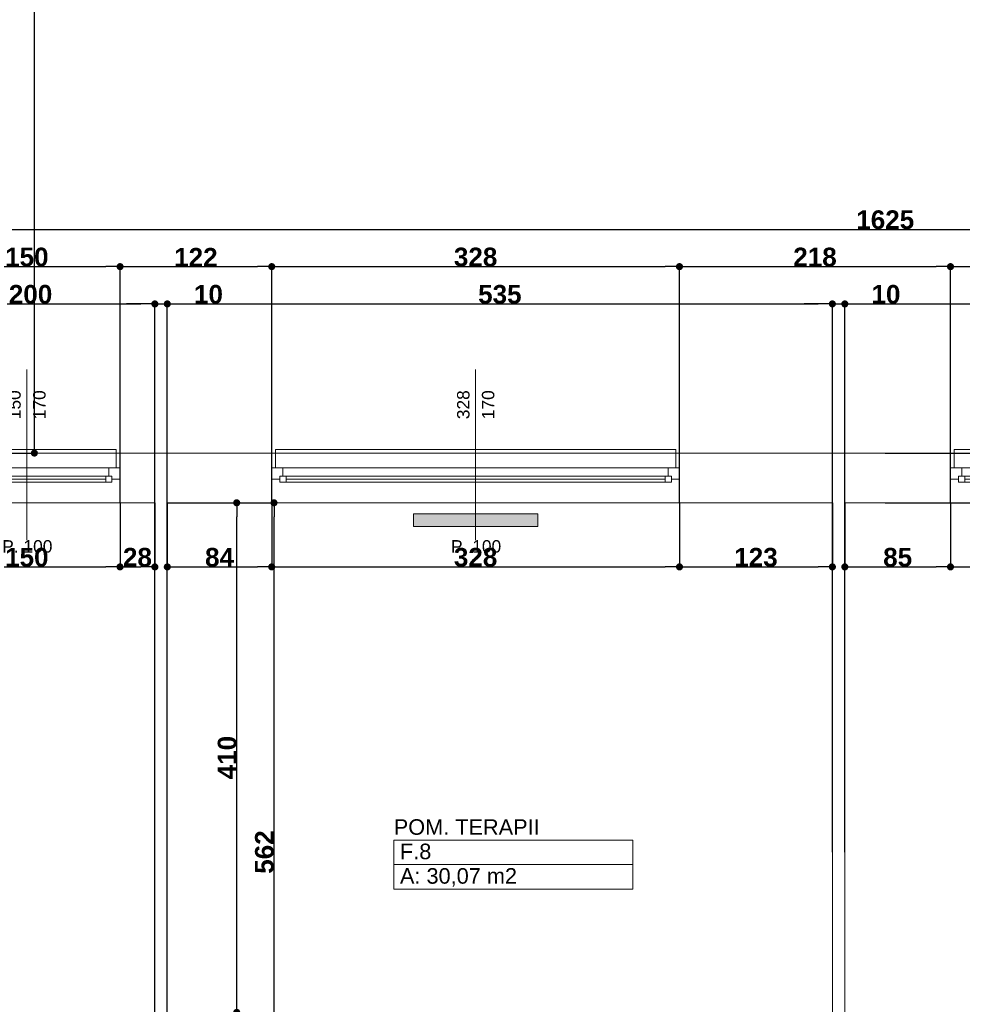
# Model space of a CAD drawing. Header units: millimetres. Extents: x 183299 to 1018155, y -286688 to 171278.
# Tile 83 of 100: x 425421 to 433003, y -89661 to -81740. Entities that reach past the tile are written whole.
import ezdxf
from ezdxf.enums import TextEntityAlignment as Align

# ---------------------------------------------------------------- set-up
doc = ezdxf.new("R2010")
doc.units = ezdxf.units.MM
doc.header["$MEASUREMENT"] = 0
doc.linetypes.add('Wipeout_Contour', pattern=[1000, 0, -1000])
for name, color, linetype in [('Elementy Modelu - Strefy', 7, 'Continuous'), ('inwentaryzacja_sciany', 7, 'Continuous'), ('Okna ArchiCADa', 7, 'Continuous'), ('Wymiarowanie - Ogólne', 7, 'Continuous'), ('Znaczniki Okien', 7, 'Continuous')]:
    doc.layers.add(name, color=color, linetype=linetype)
for name, color, linetype, lineweight in [('Elementy Modelu - Strefy_Nr_Pióra__6', 250, 'Continuous', 18), ('grzejniki_Nr_Pióra__20', 1, 'Continuous', 0), ('inwentaryzacja_sciany_Nr_Pióra__1', 7, 'Continuous', 13), ('inwentaryzacja_wentylacja_Nr_Pióra__20', 1, 'Continuous', 0), ('Okna ArchiCADa_Nr_Pióra__1', 7, 'Continuous', 13), ('Znaczniki Okien_Nr_Pióra__1', 7, 'Continuous', 13), ('Znaczniki Okien_Nr_Pióra__7', 7, 'Continuous', 35)]:
    doc.layers.add(name, color=color, linetype=linetype, lineweight=lineweight)
doc.layers.add('Okna ArchiCADa_Nr_Pióra__23', color=7, linetype='Continuous', lineweight=20, true_color=0xff6600)
doc.layers.add('Okna ArchiCADa_Nr_Pióra__3', color=7, linetype='Continuous', lineweight=18, true_color=0xff6600)
doc.styles.add('GENERATED_STYLE_1', font='arial.ttf')
doc.styles.add('GENERATED_STYLE_2', font='arialbd.ttf')
doc.styles.get("Standard").update_dxf_attribs({"font": 'txt', "bigfont": 'BIGFONT.SHX'})
doc.dimstyles.new('GENERATED_STYLE__1', dxfattribs={"dimtxt": 150, "dimasz": 114, "dimexe": 0.18, "dimexo": 0, "dimgap": 0.09, "dimtad": 1, "dimtih": 1, "dimtoh": 1, "dimdec": 0, "dimlfac": 0.1, "dimzin": 0, "dimdsep": 46, "dimtxsty": 'GENERATED_STYLE_2', "dimblk": 'ARROWHEAD_11', "dimblk1": 'ARROWHEAD_11', "dimblk2": 'ARROWHEAD_11', "dimcen": 0.09, "dimclrd": 256, "dimclre": 256, "dimclrt": 256, "dimazin": 0, "dimtfac": 1, "dimtdec": 4, "dimtmove": 0, "dimatfit": 3, "dimfxl": 1, "dimtolj": 1, "dimtzin": 0, "dimarcsym": 0})
doc.dimstyles.new('GENERATED_STYLE__2', dxfattribs={"dimtxt": 150, "dimasz": 114, "dimexe": 0.18, "dimexo": 0, "dimgap": 0.09, "dimtad": 1, "dimdec": 0, "dimlfac": 0.1, "dimzin": 0, "dimdsep": 46, "dimtxsty": 'GENERATED_STYLE_2', "dimblk": 'ARROWHEAD_11', "dimblk1": 'ARROWHEAD_11', "dimblk2": 'ARROWHEAD_11', "dimcen": 0.09, "dimclrd": 256, "dimclre": 256, "dimclrt": 256, "dimazin": 0, "dimtfac": 1, "dimtdec": 4, "dimtmove": 0, "dimatfit": 3, "dimfxl": 1, "dimtolj": 1, "dimtzin": 0, "dimarcsym": 0})

# ---------------------------------------------------------------- blocks, each defined once
blk = doc.blocks.new('POM. TERAPII                _F.8_140_2', base_point=(254048.3, -88538.5))
at = {"layer": 'Elementy Modelu - Strefy_Nr_Pióra__6', "linetype": 'Continuous'}
for p, q in [((253086.6, -88440.3), (255010, -88440.3)), ((253086.6, -88636.7), (253086.6, -88440.3)), ((255010, -88440.3), (255010, -88636.7)), ((255010, -88636.7), (253086.6, -88636.7)), ((253086.6, -88636.7), (255010, -88636.7)), ((253086.6, -88833.1), (253086.6, -88636.7)), ((255010, -88636.7), (255010, -88833.1)), ((255010, -88833.1), (253086.6, -88833.1))]:
    blk.add_line(p, q, dxfattribs=at)
at = {"linetype": 'Continuous', "flags": 1}
for tag in ['ROOM_AREA', 'ROOM_PERIM', 'ROOM_WALLS_SURF', 'ROOM_DOORS_SURF', 'ROOM_WINDS_SURF', 'ROOM_BASELEV', 'ROOM_HEIGHT', 'ROOM_NET_AREA', 'ROOM_REDUCED_AREA', 'ROOM_CALC_AREA', 'ROOM_VOLUME']:
    blk.add_attdef(tag, text='', height=2000, dxfattribs=at).set_placement((254048.3, -89571.6), align=Align.BOTTOM_LEFT)
at = {"layer": 'Elementy Modelu - Strefy_Nr_Pióra__6', "linetype": 'Continuous', "insert": (253136.6, -88665.3), "char_height": 125, "attachment_point": 1, "style": 'GENERATED_STYLE_1'}
blk.add_mtext('{A: 30,07 m2}', dxfattribs=at)
at = {"layer": 'Elementy Modelu - Strefy_Nr_Pióra__6', "style": 'GENERATED_STYLE_1'}
for tag, p in [('ROOM_NAME', (253086.6, -88434.4)), ('ROOM_NUMBER', (253136.6, -88630.8))]:
    blk.add_attdef(tag, text='', height=125, dxfattribs=at).set_placement(p, align=Align.BOTTOM_LEFT)
blk = doc.blocks.new('O1 rozwierane 12_104')
at = {"layer": 'Okna ArchiCADa_Nr_Pióra__1', "linetype": 'Continuous'}
for p, q in [((-1640, 0), (-1640, -90)), ((-1610, 0), (-1640, 0)), ((1610, 0), (1640, 0)), ((1640, 0), (1640, -90))]:
    blk.add_line(p, q, dxfattribs=at)
at = {"layer": 'Okna ArchiCADa_Nr_Pióra__23', "linetype": 'Continuous'}
for p, q in [((-1640, 0), (-1640, -90)), ((1640, -90), (1640, 0))]:
    blk.add_line(p, q, dxfattribs=at)
at = {"layer": 'Okna ArchiCADa_Nr_Pióra__3', "linetype": 'Continuous'}
for p, q in [((-1610, 120), (-1610, 150)), ((-1610, 150), (1610, 150)), ((-1610, 120), (1610, 120)), ((1610, 150), (1610, 120)), ((-1640, -280), (1640, -280)), ((-1640, -280), (1640, -280))]:
    blk.add_line(p, q, dxfattribs=at)
at = {"linetype": 'Wipeout_Contour', "ltscale": 12312.220258}
blk.add_wipeout([(1525, -115), (1525, -65), (1550, -65), (1550, 0), (-1550, 0), (-1550, -65), (-1525, -65), (-1525, -115)], dxfattribs=at).dxf.layer = 'Okna ArchiCADa'
at = {"layer": 'Okna ArchiCADa_Nr_Pióra__23', "linetype": 'Continuous'}
for p, q in [((-1550, 0), (-1640, 0)), ((-1550, -65), (-1550, 0)), ((1640, 0), (1550, 0)), ((1550, 0), (1550, -65)), ((-1575, -90), (-1575, -65)), ((-1575, -65), (-1550, -65)), ((-1525, -65), (-1575, -65)), ((-1575, -65), (-1575, -115)), ((-1525, -115), (-1525, -65)), ((1575, -65), (1525, -65)), ((1525, -65), (1525, -115)), ((1550, -65), (1575, -65)), ((1575, -65), (1575, -90)), ((1575, -115), (1575, -65)), ((-1640, -90), (-1575, -90)), ((-1575, -115), (-1525, -115)), ((1525, -115), (1575, -115)), ((1575, -90), (1640, -90))]:
    blk.add_line(p, q, dxfattribs=at)
at = {"layer": 'Okna ArchiCADa_Nr_Pióra__3', "linetype": 'Continuous'}
for p, q in [((1550, 0), (-1550, 0)), ((-1525, -65), (1525, -65)), ((-1525, -90), (1525, -90)), ((-1525, -115), (1525, -115)), ((-1525, -115), (1525, -115))]:
    blk.add_line(p, q, dxfattribs=at)
blk = doc.blocks.new('Znacznik O 12_119')
at = {"layer": 'Znaczniki Okien_Nr_Pióra__1', "linetype": 'Continuous'}
blk.add_line((0, 671.4), (0, -700), dxfattribs=at)
at = {"layer": 'Znaczniki Okien_Nr_Pióra__7', "linetype": 'Continuous', "char_height": 100, "attachment_point": 7, "rotation": 90, "style": 'GENERATED_STYLE_1'}
for s, insert in [('{328}', (-47.9, 272.3)), ('{170}', (152.1, 272.3))]:
    blk.add_mtext(s, dxfattribs=dict(at, insert=insert))
at = {"layer": 'Znaczniki Okien_Nr_Pióra__7', "linetype": 'Continuous', "insert": (-197.9, -802.1), "char_height": 100, "attachment_point": 7, "style": 'GENERATED_STYLE_1'}
blk.add_mtext('{P. 100}', dxfattribs=at)
blk = doc.blocks.new('O1 rozwierane 12_105')
at = {"layer": 'Okna ArchiCADa_Nr_Pióra__1', "linetype": 'Continuous'}
for p, q in [((-1640, 0), (-1640, -90)), ((-1610, 0), (-1640, 0)), ((1610, 0), (1640, 0)), ((1640, 0), (1640, -90))]:
    blk.add_line(p, q, dxfattribs=at)
at = {"layer": 'Okna ArchiCADa_Nr_Pióra__23', "linetype": 'Continuous'}
for p, q in [((-1640, 0), (-1640, -90)), ((1640, -90), (1640, 0))]:
    blk.add_line(p, q, dxfattribs=at)
at = {"layer": 'Okna ArchiCADa_Nr_Pióra__3', "linetype": 'Continuous'}
for p, q in [((-1610, 120), (-1610, 150)), ((-1610, 150), (1610, 150)), ((-1610, 120), (1610, 120)), ((1610, 150), (1610, 120)), ((-1640, -280), (1640, -280)), ((-1640, -280), (1640, -280))]:
    blk.add_line(p, q, dxfattribs=at)
at = {"linetype": 'Wipeout_Contour', "ltscale": 12312.220258}
blk.add_wipeout([(1525, -115), (1525, -65), (1550, -65), (1550, 0), (-1550, 0), (-1550, -65), (-1525, -65), (-1525, -115)], dxfattribs=at).dxf.layer = 'Okna ArchiCADa'
at = {"layer": 'Okna ArchiCADa_Nr_Pióra__23', "linetype": 'Continuous'}
for p, q in [((-1550, 0), (-1640, 0)), ((-1550, -65), (-1550, 0)), ((1640, 0), (1550, 0)), ((1550, 0), (1550, -65)), ((-1575, -90), (-1575, -65)), ((-1575, -65), (-1550, -65)), ((-1525, -65), (-1575, -65)), ((-1575, -65), (-1575, -115)), ((-1525, -115), (-1525, -65)), ((1575, -65), (1525, -65)), ((1525, -65), (1525, -115)), ((1550, -65), (1575, -65)), ((1575, -65), (1575, -90)), ((1575, -115), (1575, -65)), ((-1640, -90), (-1575, -90)), ((-1575, -115), (-1525, -115)), ((1525, -115), (1575, -115)), ((1575, -90), (1640, -90))]:
    blk.add_line(p, q, dxfattribs=at)
at = {"layer": 'Okna ArchiCADa_Nr_Pióra__3', "linetype": 'Continuous'}
for p, q in [((1550, 0), (-1550, 0)), ((-1525, -65), (1525, -65)), ((-1525, -90), (1525, -90)), ((-1525, -115), (1525, -115)), ((-1525, -115), (1525, -115))]:
    blk.add_line(p, q, dxfattribs=at)
blk = doc.blocks.new('O1 rozwierane 12_106')
at = {"layer": 'Okna ArchiCADa_Nr_Pióra__1', "linetype": 'Continuous'}
for p, q in [((-750, 0), (-750, -90)), ((-720, 0), (-750, 0)), ((720, 0), (750, 0)), ((750, 0), (750, -90))]:
    blk.add_line(p, q, dxfattribs=at)
at = {"layer": 'Okna ArchiCADa_Nr_Pióra__23', "linetype": 'Continuous'}
for p, q in [((-750, 0), (-750, -90)), ((750, -90), (750, 0))]:
    blk.add_line(p, q, dxfattribs=at)
at = {"layer": 'Okna ArchiCADa_Nr_Pióra__3', "linetype": 'Continuous'}
for p, q in [((-720, 120), (-720, 150)), ((-720, 150), (720, 150)), ((-720, 120), (720, 120)), ((720, 150), (720, 120)), ((-750, -280), (750, -280)), ((-750, -280), (750, -280))]:
    blk.add_line(p, q, dxfattribs=at)
at = {"linetype": 'Wipeout_Contour', "ltscale": 5211.845131}
blk.add_wipeout([(635, -115), (635, -65), (660, -65), (660, 0), (-660, 0), (-660, -65), (-635, -65), (-635, -115)], dxfattribs=at).dxf.layer = 'Okna ArchiCADa'
at = {"layer": 'Okna ArchiCADa_Nr_Pióra__23', "linetype": 'Continuous'}
for p, q in [((-660, 0), (-750, 0)), ((-660, -65), (-660, 0)), ((750, 0), (660, 0)), ((660, 0), (660, -65)), ((-685, -90), (-685, -65)), ((-685, -65), (-660, -65)), ((-635, -65), (-685, -65)), ((-685, -65), (-685, -115)), ((-635, -115), (-635, -65)), ((685, -65), (635, -65)), ((635, -65), (635, -115)), ((660, -65), (685, -65)), ((685, -65), (685, -90)), ((685, -115), (685, -65)), ((-750, -90), (-685, -90)), ((-685, -115), (-635, -115)), ((635, -115), (685, -115)), ((685, -90), (750, -90))]:
    blk.add_line(p, q, dxfattribs=at)
at = {"layer": 'Okna ArchiCADa_Nr_Pióra__3', "linetype": 'Continuous'}
for p, q in [((660, 0), (-660, 0)), ((-635, -65), (635, -65)), ((-635, -90), (635, -90)), ((-635, -115), (635, -115)), ((-635, -115), (635, -115))]:
    blk.add_line(p, q, dxfattribs=at)
blk = doc.blocks.new('Znacznik O 12_121')
at = {"layer": 'Znaczniki Okien_Nr_Pióra__1', "linetype": 'Continuous'}
blk.add_line((0, 671.4), (0, -700), dxfattribs=at)
at = {"layer": 'Znaczniki Okien_Nr_Pióra__7', "linetype": 'Continuous', "char_height": 100, "attachment_point": 7, "rotation": 90, "style": 'GENERATED_STYLE_1'}
for s, insert in [('{150}', (-47.9, 272.3)), ('{170}', (152.1, 272.3))]:
    blk.add_mtext(s, dxfattribs=dict(at, insert=insert))
at = {"layer": 'Znaczniki Okien_Nr_Pióra__7', "linetype": 'Continuous', "insert": (-197.9, -802.1), "char_height": 100, "attachment_point": 7, "style": 'GENERATED_STYLE_1'}
blk.add_mtext('{P. 100}', dxfattribs=at)
blk = doc.blocks.new('Ściana_708_2', base_point=(248915.1, -85725.8))
at = {"layer": 'inwentaryzacja_sciany_Nr_Pióra__1', "linetype": 'Continuous'}
for p, q in [((250855.1, -85325.8), (250855.1, -85445.8)), ((252135.1, -85325.8), (250855.1, -85325.8)), ((252135.1, -85325.8), (252135.1, -85445.8)), ((255355.1, -85325.8), (255355.1, -85445.8)), ((257595.1, -85325.8), (255355.1, -85325.8)), ((257595.1, -85325.8), (257595.1, -85445.8)), ((250855.1, -85445.8), (250885.1, -85445.8)), ((250885.1, -85445.8), (250885.1, -85535.8)), ((252135.1, -85445.8), (252105.1, -85445.8)), ((252105.1, -85445.8), (252105.1, -85535.8)), ((255355.1, -85445.8), (255385.1, -85445.8)), ((255385.1, -85445.8), (255385.1, -85535.8)), ((257595.1, -85445.8), (257565.1, -85445.8)), ((257565.1, -85445.8), (257565.1, -85535.8)), ((250885.1, -85535.8), (250885.1, -85725.8)), ((252105.1, -85535.8), (252105.1, -85725.8)), ((255385.1, -85535.8), (255385.1, -85725.8)), ((257565.1, -85535.8), (257565.1, -85725.8)), ((250885.1, -85725.8), (251165.1, -85725.8)), ((251265.1, -85725.8), (252105.1, -85725.8)), ((255385.1, -85725.8), (256615.1, -85725.8)), ((256715.1, -85725.8), (257565.1, -85725.8))]:
    blk.add_line(p, q, dxfattribs=at)
at = {"layer": 'Okna ArchiCADa', "linetype": 'Continuous'}
for name, p in [('O1 rozwierane 12_106', (250135.1, -85445.8)), ('O1 rozwierane 12_104', (253745.1, -85445.8))]:
    blk.add_blockref(name, p, dxfattribs=at)
at = {"layer": 'Okna ArchiCADa', "linetype": 'Continuous', "xscale": -1}
blk.add_blockref('O1 rozwierane 12_105', (259205.1, -85445.8), dxfattribs=at)
at = {"layer": 'Znaczniki Okien'}
for name, p in [('Znacznik O 12_121', (250135.1, -85325.8)), ('Znacznik O 12_119', (253745.1, -85325.8))]:
    blk.add_blockref(name, p, dxfattribs=at)
blk = doc.blocks.new('Ściana_714_2', base_point=(251165.1, -95435.8))
at = {"layer": 'inwentaryzacja_sciany_Nr_Pióra__1', "linetype": 'Continuous'}
for p, q in [((251165.1, -85725.8), (251165.1, -89825.8)), ((251265.1, -89825.8), (251265.1, -85725.8))]:
    blk.add_line(p, q, dxfattribs=at)
blk = doc.blocks.new('Ściana_723_2', base_point=(256715.1, -85725.8))
at = {"layer": 'inwentaryzacja_sciany_Nr_Pióra__1', "linetype": 'Continuous'}
for p, q in [((256615.1, -85725.8), (256615.1, -91345.8)), ((256715.1, -91345.8), (256715.1, -85725.8))]:
    blk.add_line(p, q, dxfattribs=at)
blk = doc.blocks.new('ARROWHEAD_11')
at = {"linetype": 'Continuous'}
blk.add_line((0, 0), (-1, 0), dxfattribs=at)
at = {"linetype": 'Continuous', "const_width": 0.25, "flags": 128}
blk.add_lwpolyline([(-0.125, 0, 1), (0.125, 0, 1)], format="xyb", close=True, dxfattribs=at)
blk = doc.blocks.new('*D5425')
at = {"layer": 'Defpoints', "color": 0}
for p in [(426508, -84026.3), (424508, -89601.3), (426508, -90481.3)]:
    blk.add_point(p, dxfattribs=at)
at = {"layer": 'Wymiarowanie - Ogólne', "linetype": 'Continuous', "lineweight": -2}
for p, q in [((424508, -89601.3), (424508, -84026.1)), ((424622, -84026.3), (426394, -84026.3)), ((426508, -90481.3), (426508, -84026.1))]:
    blk.add_line(p, q, dxfattribs=at)
at = {"layer": 'Wymiarowanie - Ogólne', "lineweight": -2, "xscale": 114, "yscale": 114, "zscale": 114, "rotation": 180}
blk.add_blockref('ARROWHEAD_11', (424508, -84026.3), dxfattribs=at)
at = {"layer": 'Wymiarowanie - Ogólne', "lineweight": -2, "xscale": 114, "yscale": 114, "zscale": 114}
blk.add_blockref('ARROWHEAD_11', (426508, -84026.3), dxfattribs=at)
at = {"layer": 'Wymiarowanie - Ogólne', "insert": (425508, -83949.7), "char_height": 150, "attachment_point": 5, "style": 'GENERATED_STYLE_2'}
blk.add_mtext('\\A1;200', dxfattribs=at)
blk = doc.blocks.new('*D5426')
at = {"layer": 'Defpoints', "color": 0}
for p in [(426608, -84026.3), (426508, -90481.3), (426608, -90481.3)]:
    blk.add_point(p, dxfattribs=at)
at = {"layer": 'Wymiarowanie - Ogólne', "linetype": 'Continuous', "lineweight": -2}
for p, q in [((426394, -84026.3), (426280, -84026.3)), ((426508, -90481.3), (426508, -84026.1)), ((426508, -84026.3), (426608, -84026.3)), ((426608, -90481.3), (426608, -84026.1)), ((426722, -84026.3), (427042.1, -84026.3))]:
    blk.add_line(p, q, dxfattribs=at)
at = {"layer": 'Wymiarowanie - Ogólne', "lineweight": -2, "xscale": 114, "yscale": 114, "zscale": 114}
blk.add_blockref('ARROWHEAD_11', (426508, -84026.3), dxfattribs=at)
at = {"layer": 'Wymiarowanie - Ogólne', "lineweight": -2, "xscale": 114, "yscale": 114, "zscale": 114, "rotation": 180}
blk.add_blockref('ARROWHEAD_11', (426608, -84026.3), dxfattribs=at)
at = {"layer": 'Wymiarowanie - Ogólne', "insert": (426939, -83949.7), "char_height": 150, "attachment_point": 5, "style": 'GENERATED_STYLE_2'}
blk.add_mtext('\\A1;10', dxfattribs=at)
blk = doc.blocks.new('*D5427')
at = {"layer": 'Defpoints', "color": 0}
for p in [(431958, -84026.3), (431958, -88436.3), (426608, -90481.3)]:
    blk.add_point(p, dxfattribs=at)
at = {"layer": 'Wymiarowanie - Ogólne', "linetype": 'Continuous', "lineweight": -2}
for p, q in [((426608, -90481.3), (426608, -84026.1)), ((426722, -84026.3), (431844, -84026.3)), ((431958, -88436.3), (431958, -84026.1))]:
    blk.add_line(p, q, dxfattribs=at)
at = {"layer": 'Wymiarowanie - Ogólne', "lineweight": -2, "xscale": 114, "yscale": 114, "zscale": 114, "rotation": 180}
blk.add_blockref('ARROWHEAD_11', (426608, -84026.3), dxfattribs=at)
at = {"layer": 'Wymiarowanie - Ogólne', "lineweight": -2, "xscale": 114, "yscale": 114, "zscale": 114}
blk.add_blockref('ARROWHEAD_11', (431958, -84026.3), dxfattribs=at)
at = {"layer": 'Wymiarowanie - Ogólne', "insert": (429283, -83949.7), "char_height": 150, "attachment_point": 5, "style": 'GENERATED_STYLE_2'}
blk.add_mtext('\\A1;535', dxfattribs=at)
blk = doc.blocks.new('*D5428')
at = {"layer": 'Defpoints', "color": 0}
for p in [(432058, -84026.3), (431958, -88436.3), (432058, -88436.3)]:
    blk.add_point(p, dxfattribs=at)
at = {"layer": 'Wymiarowanie - Ogólne', "linetype": 'Continuous', "lineweight": -2}
for p, q in [((431844, -84026.3), (431730, -84026.3)), ((431958, -88436.3), (431958, -84026.1)), ((431958, -84026.3), (432058, -84026.3)), ((432058, -88436.3), (432058, -84026.1)), ((432172, -84026.3), (432492.1, -84026.3))]:
    blk.add_line(p, q, dxfattribs=at)
at = {"layer": 'Wymiarowanie - Ogólne', "lineweight": -2, "xscale": 114, "yscale": 114, "zscale": 114}
blk.add_blockref('ARROWHEAD_11', (431958, -84026.3), dxfattribs=at)
at = {"layer": 'Wymiarowanie - Ogólne', "lineweight": -2, "xscale": 114, "yscale": 114, "zscale": 114, "rotation": 180}
blk.add_blockref('ARROWHEAD_11', (432058, -84026.3), dxfattribs=at)
at = {"layer": 'Wymiarowanie - Ogólne', "insert": (432389, -83949.7), "char_height": 150, "attachment_point": 5, "style": 'GENERATED_STYLE_2'}
blk.add_mtext('\\A1;10', dxfattribs=at)
blk = doc.blocks.new('*D5429')
at = {"layer": 'Defpoints', "color": 0}
for p in [(437208, -84026.3), (432058, -88436.3), (437208, -88601.3)]:
    blk.add_point(p, dxfattribs=at)
at = {"layer": 'Wymiarowanie - Ogólne', "linetype": 'Continuous', "lineweight": -2}
for p, q in [((432058, -88436.3), (432058, -84026.1)), ((432172, -84026.3), (437094, -84026.3)), ((437208, -88601.3), (437208, -84026.1))]:
    blk.add_line(p, q, dxfattribs=at)
at = {"layer": 'Wymiarowanie - Ogólne', "lineweight": -2, "xscale": 114, "yscale": 114, "zscale": 114, "rotation": 180}
blk.add_blockref('ARROWHEAD_11', (432058, -84026.3), dxfattribs=at)
at = {"layer": 'Wymiarowanie - Ogólne', "lineweight": -2, "xscale": 114, "yscale": 114, "zscale": 114}
blk.add_blockref('ARROWHEAD_11', (437208, -84026.3), dxfattribs=at)
at = {"layer": 'Wymiarowanie - Ogólne', "insert": (434633, -83949.7), "char_height": 150, "attachment_point": 5, "style": 'GENERATED_STYLE_2'}
blk.add_mtext('\\A1;515', dxfattribs=at)
blk = doc.blocks.new('*D5434')
at = {"layer": 'Defpoints', "color": 0}
for p in [(426228, -83726.3), (424728, -85626.3), (426228, -85626.3)]:
    blk.add_point(p, dxfattribs=at)
at = {"layer": 'Wymiarowanie - Ogólne', "linetype": 'Continuous', "lineweight": -2}
for p, q in [((424728, -85626.3), (424728, -83726.1)), ((424842, -83726.3), (426114, -83726.3)), ((426228, -85626.3), (426228, -83726.1))]:
    blk.add_line(p, q, dxfattribs=at)
at = {"layer": 'Wymiarowanie - Ogólne', "lineweight": -2, "xscale": 114, "yscale": 114, "zscale": 114, "rotation": 180}
blk.add_blockref('ARROWHEAD_11', (424728, -83726.3), dxfattribs=at)
at = {"layer": 'Wymiarowanie - Ogólne', "lineweight": -2, "xscale": 114, "yscale": 114, "zscale": 114}
blk.add_blockref('ARROWHEAD_11', (426228, -83726.3), dxfattribs=at)
at = {"layer": 'Wymiarowanie - Ogólne', "insert": (425478, -83649.7), "char_height": 150, "attachment_point": 5, "style": 'GENERATED_STYLE_2'}
blk.add_mtext('\\A1;150', dxfattribs=at)
blk = doc.blocks.new('*D5435')
at = {"layer": 'Defpoints', "color": 0}
for p in [(427448, -83726.3), (426228, -85626.3), (427448, -85626.3)]:
    blk.add_point(p, dxfattribs=at)
at = {"layer": 'Wymiarowanie - Ogólne', "linetype": 'Continuous', "lineweight": -2}
for p, q in [((426228, -85626.3), (426228, -83726.1)), ((426342, -83726.3), (427334, -83726.3)), ((427448, -85626.3), (427448, -83726.1))]:
    blk.add_line(p, q, dxfattribs=at)
at = {"layer": 'Wymiarowanie - Ogólne', "lineweight": -2, "xscale": 114, "yscale": 114, "zscale": 114, "rotation": 180}
blk.add_blockref('ARROWHEAD_11', (426228, -83726.3), dxfattribs=at)
at = {"layer": 'Wymiarowanie - Ogólne', "lineweight": -2, "xscale": 114, "yscale": 114, "zscale": 114}
blk.add_blockref('ARROWHEAD_11', (427448, -83726.3), dxfattribs=at)
at = {"layer": 'Wymiarowanie - Ogólne', "insert": (426838, -83651), "char_height": 150, "attachment_point": 5, "style": 'GENERATED_STYLE_2'}
blk.add_mtext('\\A1;122', dxfattribs=at)
blk = doc.blocks.new('*D5436')
at = {"layer": 'Defpoints', "color": 0}
for p in [(430728, -83726.3), (427448, -85626.3), (430728, -85626.3)]:
    blk.add_point(p, dxfattribs=at)
at = {"layer": 'Wymiarowanie - Ogólne', "linetype": 'Continuous', "lineweight": -2}
for p, q in [((427448, -85626.3), (427448, -83726.1)), ((427562, -83726.3), (430614, -83726.3)), ((430728, -85626.3), (430728, -83726.1))]:
    blk.add_line(p, q, dxfattribs=at)
at = {"layer": 'Wymiarowanie - Ogólne', "lineweight": -2, "xscale": 114, "yscale": 114, "zscale": 114, "rotation": 180}
blk.add_blockref('ARROWHEAD_11', (427448, -83726.3), dxfattribs=at)
at = {"layer": 'Wymiarowanie - Ogólne', "lineweight": -2, "xscale": 114, "yscale": 114, "zscale": 114}
blk.add_blockref('ARROWHEAD_11', (430728, -83726.3), dxfattribs=at)
at = {"layer": 'Wymiarowanie - Ogólne', "insert": (429088, -83649.6), "char_height": 150, "attachment_point": 5, "style": 'GENERATED_STYLE_2'}
blk.add_mtext('\\A1;328', dxfattribs=at)
blk = doc.blocks.new('*D5437')
at = {"layer": 'Defpoints', "color": 0}
for p in [(432908, -83726.3), (430728, -85626.3), (432908, -85626.3)]:
    blk.add_point(p, dxfattribs=at)
at = {"layer": 'Wymiarowanie - Ogólne', "linetype": 'Continuous', "lineweight": -2}
for p, q in [((430728, -85626.3), (430728, -83726.1)), ((430842, -83726.3), (432794, -83726.3)), ((432908, -85626.3), (432908, -83726.1))]:
    blk.add_line(p, q, dxfattribs=at)
at = {"layer": 'Wymiarowanie - Ogólne', "lineweight": -2, "xscale": 114, "yscale": 114, "zscale": 114, "rotation": 180}
blk.add_blockref('ARROWHEAD_11', (430728, -83726.3), dxfattribs=at)
at = {"layer": 'Wymiarowanie - Ogólne', "lineweight": -2, "xscale": 114, "yscale": 114, "zscale": 114}
blk.add_blockref('ARROWHEAD_11', (432908, -83726.3), dxfattribs=at)
at = {"layer": 'Wymiarowanie - Ogólne', "insert": (431818, -83649.6), "char_height": 150, "attachment_point": 5, "style": 'GENERATED_STYLE_2'}
blk.add_mtext('\\A1;218', dxfattribs=at)
blk = doc.blocks.new('*D5438')
at = {"layer": 'Defpoints', "color": 0}
for p in [(436188, -83726.3), (432908, -85626.3), (436188, -85626.3)]:
    blk.add_point(p, dxfattribs=at)
at = {"layer": 'Wymiarowanie - Ogólne', "linetype": 'Continuous', "lineweight": -2}
for p, q in [((432908, -85626.3), (432908, -83726.1)), ((433022, -83726.3), (436074, -83726.3)), ((436188, -85626.3), (436188, -83726.1))]:
    blk.add_line(p, q, dxfattribs=at)
at = {"layer": 'Wymiarowanie - Ogólne', "lineweight": -2, "xscale": 114, "yscale": 114, "zscale": 114, "rotation": 180}
blk.add_blockref('ARROWHEAD_11', (432908, -83726.3), dxfattribs=at)
at = {"layer": 'Wymiarowanie - Ogólne', "lineweight": -2, "xscale": 114, "yscale": 114, "zscale": 114}
blk.add_blockref('ARROWHEAD_11', (436188, -83726.3), dxfattribs=at)
at = {"layer": 'Wymiarowanie - Ogólne', "insert": (434548, -83649.6), "char_height": 150, "attachment_point": 5, "style": 'GENERATED_STYLE_2'}
blk.add_mtext('\\A1;328', dxfattribs=at)
blk = doc.blocks.new('*D5442')
at = {"layer": 'Defpoints', "color": 0}
for p in [(440508, -83426.3), (424258, -85226.3), (440508, -85226.3)]:
    blk.add_point(p, dxfattribs=at)
at = {"layer": 'Wymiarowanie - Ogólne', "linetype": 'Continuous', "lineweight": -2}
for p, q in [((424258, -85226.3), (424258, -83426.1)), ((424372, -83426.3), (440394, -83426.3)), ((440508, -85226.3), (440508, -83426.1))]:
    blk.add_line(p, q, dxfattribs=at)
at = {"layer": 'Wymiarowanie - Ogólne', "lineweight": -2, "xscale": 114, "yscale": 114, "zscale": 114, "rotation": 180}
blk.add_blockref('ARROWHEAD_11', (424258, -83426.3), dxfattribs=at)
at = {"layer": 'Wymiarowanie - Ogólne', "lineweight": -2, "xscale": 114, "yscale": 114, "zscale": 114}
blk.add_blockref('ARROWHEAD_11', (440508, -83426.3), dxfattribs=at)
at = {"layer": 'Wymiarowanie - Ogólne', "insert": (432383, -83349.7), "char_height": 150, "attachment_point": 5, "style": 'GENERATED_STYLE_2'}
blk.add_mtext('\\A1;1625', dxfattribs=at)
blk = doc.blocks.new('*D6508')
at = {"layer": 'Defpoints', "color": 0}
for p in [(424728, -85626.3), (426228, -85626.3), (426228, -86142.1)]:
    blk.add_point(p, dxfattribs=at)
at = {"layer": 'Wymiarowanie - Ogólne', "linetype": 'Continuous', "lineweight": -2}
for p, q in [((424728, -85626.3), (424728, -86142.3)), ((426228, -85626.3), (426228, -86142.3)), ((424842, -86142.1), (426114, -86142.1))]:
    blk.add_line(p, q, dxfattribs=at)
at = {"layer": 'Wymiarowanie - Ogólne', "lineweight": -2, "xscale": 114, "yscale": 114, "zscale": 114, "rotation": 180}
blk.add_blockref('ARROWHEAD_11', (424728, -86142.1), dxfattribs=at)
at = {"layer": 'Wymiarowanie - Ogólne', "lineweight": -2, "xscale": 114, "yscale": 114, "zscale": 114}
blk.add_blockref('ARROWHEAD_11', (426228, -86142.1), dxfattribs=at)
at = {"layer": 'Wymiarowanie - Ogólne', "insert": (425478, -86065.5), "char_height": 150, "attachment_point": 5, "style": 'GENERATED_STYLE_2'}
blk.add_mtext('\\A1;150', dxfattribs=at)
blk = doc.blocks.new('*D6509')
at = {"layer": 'Defpoints', "color": 0}
for p in [(426228, -85626.3), (426508, -85626.3), (426508, -86142.1)]:
    blk.add_point(p, dxfattribs=at)
at = {"layer": 'Wymiarowanie - Ogólne', "linetype": 'Continuous', "lineweight": -2}
for p, q in [((426228, -85626.3), (426228, -86142.3)), ((426508, -85626.3), (426508, -86142.3)), ((426342, -86142.1), (426394, -86142.1))]:
    blk.add_line(p, q, dxfattribs=at)
at = {"layer": 'Wymiarowanie - Ogólne', "lineweight": -2, "xscale": 114, "yscale": 114, "zscale": 114, "rotation": 180}
blk.add_blockref('ARROWHEAD_11', (426228, -86142.1), dxfattribs=at)
at = {"layer": 'Wymiarowanie - Ogólne', "lineweight": -2, "xscale": 114, "yscale": 114, "zscale": 114}
blk.add_blockref('ARROWHEAD_11', (426508, -86142.1), dxfattribs=at)
at = {"layer": 'Wymiarowanie - Ogólne', "insert": (426368, -86065.3), "char_height": 150, "attachment_point": 5, "style": 'GENERATED_STYLE_2'}
blk.add_mtext('\\A1;28', dxfattribs=at)
blk = doc.blocks.new('*D6510')
at = {"layer": 'Defpoints', "color": 0}
for p in [(426608, -85626.3), (427448, -85626.3), (427448, -86142.1)]:
    blk.add_point(p, dxfattribs=at)
at = {"layer": 'Wymiarowanie - Ogólne', "linetype": 'Continuous', "lineweight": -2}
for p, q in [((426608, -85626.3), (426608, -86142.3)), ((427448, -85626.3), (427448, -86142.3)), ((426722, -86142.1), (427334, -86142.1))]:
    blk.add_line(p, q, dxfattribs=at)
at = {"layer": 'Wymiarowanie - Ogólne', "lineweight": -2, "xscale": 114, "yscale": 114, "zscale": 114, "rotation": 180}
blk.add_blockref('ARROWHEAD_11', (426608, -86142.1), dxfattribs=at)
at = {"layer": 'Wymiarowanie - Ogólne', "lineweight": -2, "xscale": 114, "yscale": 114, "zscale": 114}
blk.add_blockref('ARROWHEAD_11', (427448, -86142.1), dxfattribs=at)
at = {"layer": 'Wymiarowanie - Ogólne', "insert": (427028, -86065.3), "char_height": 150, "attachment_point": 5, "style": 'GENERATED_STYLE_2'}
blk.add_mtext('\\A1;84', dxfattribs=at)
blk = doc.blocks.new('*D6511')
at = {"layer": 'Defpoints', "color": 0}
for p in [(427448, -85626.3), (430728, -85626.3), (430728, -86142.1)]:
    blk.add_point(p, dxfattribs=at)
at = {"layer": 'Wymiarowanie - Ogólne', "linetype": 'Continuous', "lineweight": -2}
for p, q in [((427448, -85626.3), (427448, -86142.3)), ((430728, -85626.3), (430728, -86142.3)), ((427562, -86142.1), (430614, -86142.1))]:
    blk.add_line(p, q, dxfattribs=at)
at = {"layer": 'Wymiarowanie - Ogólne', "lineweight": -2, "xscale": 114, "yscale": 114, "zscale": 114, "rotation": 180}
blk.add_blockref('ARROWHEAD_11', (427448, -86142.1), dxfattribs=at)
at = {"layer": 'Wymiarowanie - Ogólne', "lineweight": -2, "xscale": 114, "yscale": 114, "zscale": 114}
blk.add_blockref('ARROWHEAD_11', (430728, -86142.1), dxfattribs=at)
at = {"layer": 'Wymiarowanie - Ogólne', "insert": (429088, -86065.3), "char_height": 150, "attachment_point": 5, "style": 'GENERATED_STYLE_2'}
blk.add_mtext('\\A1;328', dxfattribs=at)
blk = doc.blocks.new('*D6512')
at = {"layer": 'Defpoints', "color": 0}
for p in [(430728, -85626.3), (431958, -85626.3), (431958, -86142.1)]:
    blk.add_point(p, dxfattribs=at)
at = {"layer": 'Wymiarowanie - Ogólne', "linetype": 'Continuous', "lineweight": -2}
for p, q in [((430728, -85626.3), (430728, -86142.3)), ((431958, -85626.3), (431958, -86142.3)), ((430842, -86142.1), (431844, -86142.1))]:
    blk.add_line(p, q, dxfattribs=at)
at = {"layer": 'Wymiarowanie - Ogólne', "lineweight": -2, "xscale": 114, "yscale": 114, "zscale": 114, "rotation": 180}
blk.add_blockref('ARROWHEAD_11', (430728, -86142.1), dxfattribs=at)
at = {"layer": 'Wymiarowanie - Ogólne', "lineweight": -2, "xscale": 114, "yscale": 114, "zscale": 114}
blk.add_blockref('ARROWHEAD_11', (431958, -86142.1), dxfattribs=at)
at = {"layer": 'Wymiarowanie - Ogólne', "insert": (431343, -86065.5), "char_height": 150, "attachment_point": 5, "style": 'GENERATED_STYLE_2'}
blk.add_mtext('\\A1;123', dxfattribs=at)
blk = doc.blocks.new('*D6513')
at = {"layer": 'Defpoints', "color": 0}
for p in [(432058, -85626.3), (432908, -85626.3), (432908, -86142.1)]:
    blk.add_point(p, dxfattribs=at)
at = {"layer": 'Wymiarowanie - Ogólne', "linetype": 'Continuous', "lineweight": -2}
for p, q in [((432058, -85626.3), (432058, -86142.3)), ((432908, -85626.3), (432908, -86142.3)), ((432172, -86142.1), (432794, -86142.1))]:
    blk.add_line(p, q, dxfattribs=at)
at = {"layer": 'Wymiarowanie - Ogólne', "lineweight": -2, "xscale": 114, "yscale": 114, "zscale": 114, "rotation": 180}
blk.add_blockref('ARROWHEAD_11', (432058, -86142.1), dxfattribs=at)
at = {"layer": 'Wymiarowanie - Ogólne', "lineweight": -2, "xscale": 114, "yscale": 114, "zscale": 114}
blk.add_blockref('ARROWHEAD_11', (432908, -86142.1), dxfattribs=at)
at = {"layer": 'Wymiarowanie - Ogólne', "insert": (432483, -86065.3), "char_height": 150, "attachment_point": 5, "style": 'GENERATED_STYLE_2'}
blk.add_mtext('\\A1;85', dxfattribs=at)
blk = doc.blocks.new('*D6514')
at = {"layer": 'Defpoints', "color": 0}
for p in [(432908, -85626.3), (436188, -85626.3), (436188, -86142.1)]:
    blk.add_point(p, dxfattribs=at)
at = {"layer": 'Wymiarowanie - Ogólne', "linetype": 'Continuous', "lineweight": -2}
for p, q in [((432908, -85626.3), (432908, -86142.3)), ((436188, -85626.3), (436188, -86142.3)), ((433022, -86142.1), (436074, -86142.1))]:
    blk.add_line(p, q, dxfattribs=at)
at = {"layer": 'Wymiarowanie - Ogólne', "lineweight": -2, "xscale": 114, "yscale": 114, "zscale": 114, "rotation": 180}
blk.add_blockref('ARROWHEAD_11', (432908, -86142.1), dxfattribs=at)
at = {"layer": 'Wymiarowanie - Ogólne', "lineweight": -2, "xscale": 114, "yscale": 114, "zscale": 114}
blk.add_blockref('ARROWHEAD_11', (436188, -86142.1), dxfattribs=at)
at = {"layer": 'Wymiarowanie - Ogólne', "insert": (434548, -86065.3), "char_height": 150, "attachment_point": 5, "style": 'GENERATED_STYLE_2'}
blk.add_mtext('\\A1;328', dxfattribs=at)
blk = doc.blocks.new('*D6529')
at = {"layer": 'Defpoints', "color": 0}
for p in [(426608, -85626.3), (427166.4, -85626.3), (426608, -89726.3)]:
    blk.add_point(p, dxfattribs=at)
at = {"layer": 'Wymiarowanie - Ogólne', "linetype": 'Continuous', "lineweight": -2}
for p, q in [((426608, -85626.3), (427166.6, -85626.3)), ((427166.4, -89612.3), (427166.4, -85740.3)), ((426608, -89726.3), (427166.6, -89726.3))]:
    blk.add_line(p, q, dxfattribs=at)
at = {"layer": 'Wymiarowanie - Ogólne', "lineweight": -2, "xscale": 114, "yscale": 114, "zscale": 114}
for p, rotation in [((427166.4, -85626.3), 90), ((427166.4, -89726.3), 270)]:
    blk.add_blockref('ARROWHEAD_11', p, dxfattribs=dict(at, rotation=rotation))
at = {"layer": 'Wymiarowanie - Ogólne', "insert": (427089.8, -87676.3), "char_height": 150, "attachment_point": 5, "rotation": 90, "style": 'GENERATED_STYLE_2'}
blk.add_mtext('\\A1;410', dxfattribs=at)
blk = doc.blocks.new('*D6536')
at = {"layer": 'Defpoints', "color": 0}
for p in [(426608, -85626.3), (427466.4, -85626.3), (431908, -91246.3)]:
    blk.add_point(p, dxfattribs=at)
at = {"layer": 'Wymiarowanie - Ogólne', "linetype": 'Continuous', "lineweight": -2}
for p, q in [((426608, -85626.3), (427466.6, -85626.3)), ((427466.4, -91132.3), (427466.4, -85740.3)), ((431908, -91246.3), (427466.2, -91246.3))]:
    blk.add_line(p, q, dxfattribs=at)
at = {"layer": 'Wymiarowanie - Ogólne', "lineweight": -2, "xscale": 114, "yscale": 114, "zscale": 114}
for p, rotation in [((427466.4, -85626.3), 90), ((427466.4, -91246.3), 270)]:
    blk.add_blockref('ARROWHEAD_11', p, dxfattribs=dict(at, rotation=rotation))
at = {"layer": 'Wymiarowanie - Ogólne', "insert": (427389.8, -88436.3), "char_height": 150, "attachment_point": 5, "rotation": 90, "style": 'GENERATED_STYLE_2'}
blk.add_mtext('\\A1;562', dxfattribs=at)
blk = doc.blocks.new('*D6813')
at = {"layer": 'Defpoints', "color": 0}
for p in [(424258, -75486.3), (425538.6, -75486.3), (424258, -85226.3)]:
    blk.add_point(p, dxfattribs=at)
at = {"layer": 'Wymiarowanie - Ogólne', "linetype": 'Continuous', "lineweight": -2}
for p, q in [((424258, -75486.3), (425538.8, -75486.3)), ((425538.6, -85112.3), (425538.6, -75600.3)), ((424258, -85226.3), (425538.8, -85226.3))]:
    blk.add_line(p, q, dxfattribs=at)
at = {"layer": 'Wymiarowanie - Ogólne', "lineweight": -2, "xscale": 114, "yscale": 114, "zscale": 114}
for p, rotation in [((425538.6, -75486.3), 90), ((425538.6, -85226.3), 270)]:
    blk.add_blockref('ARROWHEAD_11', p, dxfattribs=dict(at, rotation=rotation))
at = {"layer": 'Wymiarowanie - Ogólne', "insert": (425461.9, -80356.3), "char_height": 150, "attachment_point": 5, "rotation": 90, "style": 'GENERATED_STYLE_2'}
blk.add_mtext('\\A1;974', dxfattribs=at)
blk = doc.blocks.new('*D6818')
at = {"layer": 'Defpoints', "color": 0}
for p in [(432383, -85626.3), (442107.9, -85626.3), (438908, -89596.3)]:
    blk.add_point(p, dxfattribs=at)
at = {"layer": 'Wymiarowanie - Ogólne', "linetype": 'Continuous', "lineweight": -2}
for p, q in [((432383, -85626.3), (442108.1, -85626.3)), ((442107.9, -89482.3), (442107.9, -85740.3)), ((438908, -89596.3), (442108.1, -89596.3))]:
    blk.add_line(p, q, dxfattribs=at)
at = {"layer": 'Wymiarowanie - Ogólne', "lineweight": -2, "xscale": 114, "yscale": 114, "zscale": 114}
for p, rotation in [((442107.9, -85626.3), 90), ((442107.9, -89596.3), 270)]:
    blk.add_blockref('ARROWHEAD_11', p, dxfattribs=dict(at, rotation=rotation))
at = {"layer": 'Wymiarowanie - Ogólne', "insert": (442031.2, -87611.3), "char_height": 150, "attachment_point": 5, "rotation": 90, "style": 'GENERATED_STYLE_2'}
blk.add_mtext('\\A1;397', dxfattribs=at)
blk = doc.blocks.new('*D6819')
at = {"layer": 'Defpoints', "color": 0}
for p in [(432383, -85226.3), (442107.9, -85226.3), (432383, -85626.3)]:
    blk.add_point(p, dxfattribs=at)
at = {"layer": 'Wymiarowanie - Ogólne', "linetype": 'Continuous', "lineweight": -2}
for p, q in [((432383, -85226.3), (442108.1, -85226.3)), ((442107.9, -85512.3), (442107.9, -85340.3)), ((432383, -85626.3), (442108.1, -85626.3))]:
    blk.add_line(p, q, dxfattribs=at)
at = {"layer": 'Wymiarowanie - Ogólne', "lineweight": -2, "xscale": 114, "yscale": 114, "zscale": 114}
for p, rotation in [((442107.9, -85226.3), 90), ((442107.9, -85626.3), 270)]:
    blk.add_blockref('ARROWHEAD_11', p, dxfattribs=dict(at, rotation=rotation))
at = {"layer": 'Wymiarowanie - Ogólne', "insert": (442031.3, -85426.3), "char_height": 150, "attachment_point": 5, "rotation": 90, "style": 'GENERATED_STYLE_2'}
blk.add_mtext('\\A1;40', dxfattribs=at)

msp = doc.modelspace()

# ---------------------------------------------------------------- hatches: boundary and pattern name
at = {"layer": 'inwentaryzacja_wentylacja_Nr_Pióra__20', "linetype": 'Continuous'}
msp.add_hatch(color=256, dxfattribs=at).paths.add_polyline_path([(428587.95206, -85716.32699), (428587.95206, -85816.32699), (429587.95206, -85816.32699), (429587.95206, -85716.32699)], flags=0)

# ---------------------------------------------------------------- block references
at = {"layer": 'Elementy Modelu - Strefy', "linetype": 'Continuous'}
ref = msp.add_blockref('POM. TERAPII                _F.8_140_2', (429391.18212, -88439.05842), dxfattribs=at)
ref.add_attrib('ROOM_NAME', 'POM. TERAPII', dxfattribs={"layer": 'Elementy Modelu - Strefy_Nr_Pióra__6', "color": 5, "linetype": 'Continuous', "height": 125, "style": 'GENERATED_STYLE_1'}).set_placement((428429.46639, -88334.93035), align=Align.BOTTOM_LEFT)
ref.add_attrib('ROOM_NUMBER', 'F.8', dxfattribs={"layer": 'Elementy Modelu - Strefy_Nr_Pióra__6', "color": 5, "linetype": 'Continuous', "height": 125, "style": 'GENERATED_STYLE_1'}).set_placement((428479.46639, -88531.35892), align=Align.BOTTOM_LEFT)

# ---------------------------------------------------------------- next in the draw order: block references
at = {"layer": 'inwentaryzacja_sciany'}
msp.add_blockref('Ściana_708_2', (424257.95206, -85626.32699), dxfattribs=at)

# ---------------------------------------------------------------- next in the draw order: linework, layer by layer
at = {"layer": 'grzejniki_Nr_Pióra__20', "linetype": 'Continuous'}
for p, q in [((428587.95206, -85816.32699), (428587.95206, -85716.32699)), ((429587.95206, -85716.32699), (428587.95206, -85716.32699)), ((429587.95206, -85716.32699), (429587.95206, -85816.32699)), ((429587.95206, -85816.32699), (428587.95206, -85816.32699))]:
    msp.add_line(p, q, dxfattribs=at)

# ---------------------------------------------------------------- next in the draw order: block references
at = {"layer": 'inwentaryzacja_sciany'}
for name, p in [('Ściana_714_2', (426507.95206, -95336.32699)), ('Ściana_723_2', (432057.95206, -85626.32699))]:
    msp.add_blockref(name, p, dxfattribs=at)

# ---------------------------------------------------------------- next in the draw order: dimensions: what is measured, and where the dimension line sits
at = {"layer": 'Wymiarowanie - Ogólne', "linetype": 'Continuous'}
for base, p1, p2, picture, middle in [((425538.64697, -75486.32699), (424257.95206, -85226.32699), (424257.95206, -75486.32699), '*D6813', (425461.90697, -80356.32699)), ((442107.89773, -85226.32699), (432382.95206, -85626.32699), (432382.95206, -85226.32699), '*D6819', (442031.30773, -85426.32699)), ((427166.39736, -85626.32699), (426607.95206, -89726.32699), (426607.95206, -85626.32699), '*D6529', (427089.80736, -87676.32699)), ((427466.39736, -85626.32699), (431907.95206, -91246.32699), (426607.95206, -85626.32699), '*D6536', (427389.80736, -88436.32699)), ((442107.89773, -85626.32699), (438907.95206, -89596.32699), (432382.95206, -85626.32699), '*D6818', (442031.15773, -87611.32699))]:
    dim = msp.add_linear_dim(base=base, p1=p1, p2=p2, angle=90, dimstyle='GENERATED_STYLE__2', dxfattribs=at)
    dim.commit()
    dim.dimension.update_dxf_attribs({"geometry": picture, "text_midpoint": middle})
for base, p1, p2, picture, middle in [((440507.95206, -83426.32699), (424257.95206, -85226.32699), (440507.95206, -85226.32699), '*D5442', (432382.95206, -83349.73699)), ((426227.95206, -83726.32699), (424727.95206, -85626.32699), (426227.95206, -85626.32699), '*D5434', (425477.95206, -83649.73699)), ((427447.95206, -83726.32699), (426227.95206, -85626.32699), (427447.95206, -85626.32699), '*D5435', (426837.95206, -83651.01199)), ((430727.95206, -83726.32699), (427447.95206, -85626.32699), (430727.95206, -85626.32699), '*D5436', (429087.95206, -83649.58699)), ((432907.95206, -83726.32699), (430727.95206, -85626.32699), (432907.95206, -85626.32699), '*D5437', (431817.95206, -83649.58699)), ((436187.95206, -83726.32699), (432907.95206, -85626.32699), (436187.95206, -85626.32699), '*D5438', (434547.95206, -83649.58699)), ((426507.95206, -84026.32699), (424507.95206, -89601.32699), (426507.95206, -90481.32699), '*D5425', (425507.95206, -83949.73699)), ((426607.95206, -84026.32699), (426507.95206, -90481.32699), (426607.95206, -90481.32699), '*D5426', (426939.01706, -83949.73699)), ((431957.95206, -84026.32699), (426607.95206, -90481.32699), (431957.95206, -88436.32699), '*D5427', (429282.95206, -83949.73699)), ((432057.95206, -84026.32699), (431957.95206, -88436.32699), (432057.95206, -88436.32699), '*D5428', (432389.01706, -83949.73699)), ((437207.95206, -84026.32699), (432057.95206, -88436.32699), (437207.95206, -88601.32699), '*D5429', (434632.95206, -83949.73699)), ((426227.95206, -86142.07841), (424727.95206, -85626.32699), (426227.95206, -85626.32699), '*D6508', (425477.95206, -86065.48841)), ((426507.95206, -86142.07841), (426227.95206, -85626.32699), (426507.95206, -85626.32699), '*D6509', (426367.95206, -86065.33841)), ((427447.95206, -86142.07841), (426607.95206, -85626.32699), (427447.95206, -85626.32699), '*D6510', (427027.95206, -86065.33841)), ((430727.95206, -86142.07841), (427447.95206, -85626.32699), (430727.95206, -85626.32699), '*D6511', (429087.95206, -86065.33841)), ((431957.95206, -86142.07841), (430727.95206, -85626.32699), (431957.95206, -85626.32699), '*D6512', (431342.95206, -86065.48841)), ((432907.95206, -86142.07841), (432057.95206, -85626.32699), (432907.95206, -85626.32699), '*D6513', (432482.95206, -86065.33841)), ((436187.95206, -86142.07841), (432907.95206, -85626.32699), (436187.95206, -85626.32699), '*D6514', (434547.95206, -86065.33841))]:
    dim = msp.add_linear_dim(base=base, p1=p1, p2=p2, dimstyle='GENERATED_STYLE__1', dxfattribs=at)
    dim.commit()
    dim.dimension.update_dxf_attribs({"geometry": picture, "text_midpoint": middle})

doc.saveas('drawing.dxf')
